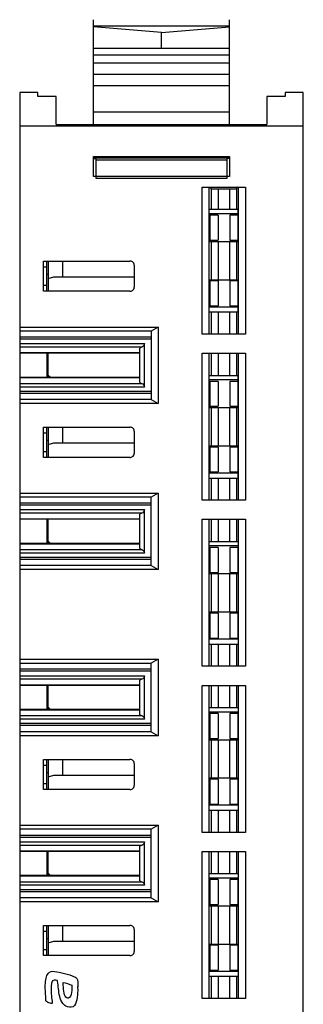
# Model space of a CAD drawing. Extents: x 23 to 2200, y 26 to 490.
# Tile 49 of 55: x 1919 to 1931, y 246 to 290. Entities that reach past the tile are written whole.
import ezdxf

# ---------------------------------------------------------------- set-up
doc = ezdxf.new("R2010")
doc.units = 0
doc.header["$LTSCALE"] = 23.1
doc.header["$MEASUREMENT"] = 0
doc.layers.get('0').update_dxf_attribs({"linetype": 'CONTINUOUS', "lineweight": 25})

msp = doc.modelspace()

# ---------------------------------------------------------------- linework, layer by layer
at = {"color": 7, "linetype": 'Continuous'}
for p, q in [((1921.776, 285.204), (1921.776, 289.835)), ((1927.776, 289.555), (1921.776, 289.555)), ((1924.776, 289.268), (1921.776, 289.518)), ((1924.776, 289.268), (1927.776, 289.518)), ((1927.776, 285.204), (1927.776, 289.835)), ((1924.776, 288.57), (1924.776, 289.268)), ((1927.776, 288.57), (1921.776, 288.57)), ((1921.776, 288.289), (1927.776, 288.289)), ((1927.776, 287.922), (1921.776, 287.922)), ((1927.776, 287.414), (1921.776, 287.414)), ((1927.776, 286.918), (1921.776, 286.918)), ((1918.526, 286.621), (1918.526, 213.689)), ((1919.326, 286.621), (1918.526, 286.621)), ((1919.326, 286.446), (1919.326, 286.621)), ((1920.126, 286.446), (1919.326, 286.446)), ((1920.126, 285.204), (1920.126, 286.446)), ((1929.426, 286.446), (1929.426, 285.204)), ((1930.226, 286.446), (1929.426, 286.446)), ((1930.226, 286.621), (1930.226, 286.446)), ((1931.026, 286.621), (1930.226, 286.621)), ((1931.026, 213.689), (1931.026, 286.621)), ((1921.776, 285.768), (1927.776, 285.768)), ((1931.026, 285.134), (1918.526, 285.134)), ((1920.126, 285.204), (1929.426, 285.204)), ((1921.776, 282.913), (1921.776, 283.801)), ((1921.776, 283.801), (1927.776, 283.801)), ((1927.776, 283.801), (1927.776, 282.913)), ((1927.776, 283.724), (1921.776, 283.724)), ((1921.776, 283.706), (1921.876, 283.706)), ((1921.876, 283.706), (1921.876, 282.834)), ((1927.676, 283.631), (1921.876, 283.631)), ((1927.676, 282.834), (1927.676, 283.706)), ((1927.776, 283.706), (1927.676, 283.706)), ((1927.776, 282.913), (1921.776, 282.913)), ((1921.876, 282.834), (1927.676, 282.834)), ((1926.576, 275.96), (1926.576, 282.446)), ((1926.576, 282.446), (1928.476, 282.446)), ((1926.881, 275.96), (1926.881, 282.446)), ((1926.89, 282.446), (1926.967, 282.378)), ((1926.967, 282.378), (1926.967, 281.469)), ((1927.267, 282.373), (1927.267, 281.469)), ((1927.267, 282.373), (1927.785, 282.373)), ((1927.785, 281.469), (1927.785, 282.373)), ((1928.162, 282.446), (1928.085, 282.378)), ((1928.085, 282.378), (1928.085, 281.469)), ((1928.171, 275.96), (1928.171, 282.446)), ((1928.476, 282.446), (1928.476, 275.96)), ((1926.887, 281.469), (1928.152, 281.469)), ((1926.887, 281.284), (1928.152, 281.284)), ((1927.268, 281.204), (1926.887, 281.204)), ((1926.917, 280.104), (1926.917, 281.204)), ((1927.268, 281.204), (1927.268, 280.104)), ((1927.784, 281.204), (1927.784, 280.104)), ((1928.152, 281.204), (1927.784, 281.204)), ((1928.135, 281.204), (1928.135, 280.104)), ((1928.152, 280.047), (1928.152, 281.469)), ((1926.887, 280.104), (1927.268, 280.104)), ((1926.887, 280.047), (1928.152, 280.047)), ((1926.967, 280.047), (1926.967, 278.359)), ((1927.267, 280.047), (1927.267, 278.359)), ((1927.784, 280.104), (1928.152, 280.104)), ((1927.785, 278.359), (1927.785, 280.047)), ((1928.085, 280.047), (1928.085, 278.359)), ((1919.576, 277.848), (1919.576, 279.181)), ((1919.576, 279.181), (1923.376, 279.181)), ((1919.726, 277.848), (1919.726, 279.181)), ((1919.776, 279.181), (1919.776, 277.848)), ((1920.426, 278.484), (1920.426, 279.181)), ((1923.576, 279.003), (1923.576, 278.026)), ((1919.726, 278.914), (1919.576, 278.914)), ((1919.776, 278.593), (1919.726, 278.593)), ((1919.576, 278.115), (1919.726, 278.115)), ((1919.776, 278.417), (1920.026, 278.484)), ((1920.026, 278.484), (1923.576, 278.484)), ((1926.887, 278.359), (1928.152, 278.359)), ((1927.268, 278.304), (1926.887, 278.304)), ((1926.917, 277.204), (1926.917, 278.304)), ((1927.268, 278.304), (1927.268, 277.204)), ((1927.784, 278.304), (1927.784, 277.204)), ((1928.152, 278.304), (1927.784, 278.304)), ((1928.135, 278.304), (1928.135, 277.204)), ((1928.152, 276.938), (1928.152, 278.359)), ((1923.376, 277.848), (1919.576, 277.848)), ((1926.887, 277.204), (1927.268, 277.204)), ((1928.152, 277.154), (1926.887, 277.154)), ((1926.887, 276.938), (1928.152, 276.938)), ((1926.967, 276.938), (1926.967, 275.96)), ((1927.267, 276.938), (1927.267, 275.96)), ((1927.784, 277.204), (1928.152, 277.204)), ((1927.785, 275.96), (1927.785, 276.938)), ((1928.085, 276.938), (1928.085, 275.96)), ((1918.526, 276.271), (1924.626, 276.271)), ((1924.326, 276.094), (1918.526, 276.094)), ((1924.626, 276.271), (1924.326, 276.094)), ((1924.326, 276.094), (1924.326, 273.073)), ((1924.626, 276.271), (1924.626, 272.895)), ((1928.476, 275.96), (1926.576, 275.96)), ((1924.326, 275.827), (1918.526, 275.827)), ((1924.326, 275.738), (1918.526, 275.738)), ((1918.526, 275.543), (1924.026, 275.543)), ((1924.026, 273.623), (1924.026, 275.543)), ((1923.913, 275.383), (1918.526, 275.383)), ((1918.526, 275.143), (1923.826, 275.143)), ((1923.826, 275.116), (1918.526, 275.116)), ((1919.726, 275.116), (1919.726, 274.05)), ((1919.776, 274.054), (1919.776, 275.116)), ((1923.913, 275.383), (1923.826, 275.345)), ((1923.826, 273.821), (1923.826, 275.345)), ((1926.576, 268.63), (1926.576, 275.116)), ((1926.576, 275.116), (1928.476, 275.116)), ((1926.881, 268.63), (1926.881, 275.116)), ((1926.967, 275.116), (1926.967, 274.139)), ((1927.267, 275.116), (1927.267, 274.139)), ((1927.785, 274.139), (1927.785, 275.116)), ((1928.085, 275.116), (1928.085, 274.139)), ((1928.171, 268.63), (1928.171, 275.116)), ((1928.476, 275.116), (1928.476, 268.63)), ((1923.826, 274.05), (1918.526, 274.05)), ((1923.826, 274.023), (1918.526, 274.023)), ((1918.526, 273.783), (1923.914, 273.783)), ((1919.88, 274.05), (1919.776, 274.154)), ((1919.876, 274.054), (1919.776, 274.054)), ((1923.826, 273.821), (1923.914, 273.783)), ((1926.887, 274.139), (1928.152, 274.139)), ((1926.887, 273.954), (1928.152, 273.954)), ((1927.268, 273.874), (1926.887, 273.874)), ((1926.917, 272.774), (1926.917, 273.874)), ((1927.268, 273.874), (1927.268, 272.774)), ((1927.784, 273.874), (1927.784, 272.774)), ((1928.152, 273.874), (1927.784, 273.874)), ((1928.135, 273.874), (1928.135, 272.774)), ((1928.152, 272.717), (1928.152, 274.139)), ((1924.026, 273.623), (1918.526, 273.623)), ((1924.326, 273.428), (1918.526, 273.428)), ((1924.326, 273.339), (1918.526, 273.339)), ((1924.326, 273.073), (1918.526, 273.073)), ((1924.626, 272.895), (1918.526, 272.895)), ((1924.326, 273.073), (1924.626, 272.895)), ((1926.887, 272.774), (1927.268, 272.774)), ((1926.887, 272.717), (1928.152, 272.717)), ((1926.967, 272.717), (1926.967, 271.029)), ((1927.267, 272.717), (1927.267, 271.029)), ((1927.784, 272.774), (1928.152, 272.774)), ((1927.785, 271.029), (1927.785, 272.717)), ((1928.085, 272.717), (1928.085, 271.029)), ((1919.576, 270.518), (1919.576, 271.851)), ((1919.576, 271.851), (1923.376, 271.851)), ((1919.726, 270.518), (1919.726, 271.851)), ((1919.776, 271.851), (1919.776, 270.518)), ((1920.426, 271.154), (1920.426, 271.851)), ((1923.576, 271.673), (1923.576, 270.696)), ((1919.726, 271.584), (1919.576, 271.584)), ((1919.776, 271.263), (1919.726, 271.263)), ((1919.576, 270.785), (1919.726, 270.785)), ((1919.776, 271.087), (1920.026, 271.154)), ((1920.026, 271.154), (1923.576, 271.154)), ((1926.887, 271.029), (1928.152, 271.029)), ((1927.268, 270.974), (1926.887, 270.974)), ((1926.917, 269.874), (1926.917, 270.974)), ((1927.268, 270.974), (1927.268, 269.874)), ((1927.784, 270.974), (1927.784, 269.874)), ((1928.152, 270.974), (1927.784, 270.974)), ((1928.135, 270.974), (1928.135, 269.874)), ((1928.152, 269.608), (1928.152, 271.029)), ((1923.376, 270.518), (1919.576, 270.518)), ((1926.887, 269.874), (1927.268, 269.874)), ((1927.784, 269.874), (1928.152, 269.874)), ((1928.152, 269.824), (1926.887, 269.824)), ((1926.887, 269.608), (1928.152, 269.608)), ((1926.967, 269.608), (1926.967, 268.63)), ((1927.267, 269.608), (1927.267, 268.63)), ((1927.785, 268.63), (1927.785, 269.608)), ((1928.085, 269.608), (1928.085, 268.63)), ((1918.526, 268.941), (1924.626, 268.941)), ((1924.326, 268.764), (1918.526, 268.764)), ((1924.626, 268.941), (1924.326, 268.764)), ((1924.326, 265.743), (1924.326, 268.764)), ((1924.626, 268.941), (1924.626, 265.565)), ((1928.476, 268.63), (1926.576, 268.63)), ((1924.326, 268.497), (1918.526, 268.497)), ((1924.326, 268.408), (1918.526, 268.408)), ((1918.526, 268.213), (1924.026, 268.213)), ((1924.026, 266.293), (1924.026, 268.213)), ((1923.913, 268.053), (1918.526, 268.053)), ((1918.526, 267.813), (1923.826, 267.813)), ((1923.826, 267.786), (1918.526, 267.786)), ((1919.726, 267.786), (1919.726, 266.72)), ((1919.776, 266.724), (1919.776, 267.786)), ((1923.913, 268.053), (1923.826, 268.015)), ((1923.826, 266.491), (1923.826, 268.015)), ((1926.576, 261.3), (1926.576, 267.786)), ((1926.576, 267.786), (1928.476, 267.786)), ((1926.881, 261.3), (1926.881, 267.786)), ((1926.967, 267.786), (1926.967, 266.809)), ((1927.267, 267.786), (1927.267, 266.809)), ((1927.785, 266.809), (1927.785, 267.786)), ((1928.085, 267.786), (1928.085, 266.809)), ((1928.171, 261.3), (1928.171, 267.786)), ((1928.476, 267.786), (1928.476, 261.3)), ((1919.88, 266.72), (1919.776, 266.824)), ((1923.826, 266.72), (1918.526, 266.72)), ((1923.826, 266.693), (1918.526, 266.693)), ((1918.526, 266.453), (1923.914, 266.453)), ((1919.876, 266.724), (1919.776, 266.724)), ((1923.826, 266.491), (1923.914, 266.453)), ((1926.887, 266.809), (1928.152, 266.809)), ((1926.887, 266.624), (1928.152, 266.624)), ((1927.268, 266.544), (1926.887, 266.544)), ((1926.917, 265.444), (1926.917, 266.544)), ((1927.268, 266.544), (1927.268, 265.444)), ((1927.784, 266.544), (1927.784, 265.444)), ((1928.152, 266.544), (1927.784, 266.544)), ((1928.135, 266.544), (1928.135, 265.444)), ((1928.152, 266.809), (1928.152, 265.387)), ((1924.026, 266.293), (1918.526, 266.293)), ((1924.326, 266.098), (1918.526, 266.098)), ((1924.326, 266.009), (1918.526, 266.009)), ((1924.326, 265.743), (1918.526, 265.743)), ((1924.626, 265.565), (1918.526, 265.565)), ((1924.326, 265.743), (1924.626, 265.565)), ((1926.887, 265.444), (1927.268, 265.444)), ((1926.887, 265.387), (1928.152, 265.387)), ((1926.967, 265.387), (1926.967, 263.699)), ((1927.267, 265.387), (1927.267, 263.699)), ((1927.784, 265.444), (1928.152, 265.444)), ((1927.785, 263.699), (1927.785, 265.387)), ((1928.085, 265.387), (1928.085, 263.699)), ((1926.887, 263.699), (1928.152, 263.699)), ((1927.268, 263.644), (1926.887, 263.644)), ((1926.917, 262.544), (1926.917, 263.644)), ((1927.268, 263.644), (1927.268, 262.544)), ((1927.784, 263.644), (1927.784, 262.544)), ((1928.152, 263.644), (1927.784, 263.644)), ((1928.135, 263.644), (1928.135, 262.544)), ((1928.152, 263.699), (1928.152, 262.278)), ((1926.887, 262.544), (1927.268, 262.544)), ((1928.152, 262.494), (1926.887, 262.494)), ((1927.784, 262.544), (1928.152, 262.544)), ((1926.887, 262.278), (1928.152, 262.278)), ((1926.967, 262.278), (1926.967, 261.3)), ((1927.267, 262.278), (1927.267, 261.3)), ((1927.785, 261.3), (1927.785, 262.278)), ((1928.085, 262.278), (1928.085, 261.3)), ((1918.526, 261.611), (1924.626, 261.611)), ((1924.626, 261.611), (1924.326, 261.434)), ((1924.626, 261.611), (1924.626, 258.235)), ((1918.526, 261.434), (1924.326, 261.434)), ((1924.326, 261.167), (1918.526, 261.167)), ((1924.326, 258.413), (1924.326, 261.434)), ((1928.476, 261.3), (1926.576, 261.3)), ((1924.326, 261.078), (1918.526, 261.078)), ((1918.526, 260.883), (1924.026, 260.883)), ((1924.026, 258.963), (1924.026, 260.883)), ((1923.913, 260.723), (1918.526, 260.723)), ((1918.526, 260.483), (1923.826, 260.483)), ((1923.826, 260.456), (1918.526, 260.456)), ((1919.726, 260.456), (1919.726, 259.39)), ((1919.776, 259.394), (1919.776, 260.456)), ((1923.913, 260.723), (1923.826, 260.685)), ((1923.826, 259.161), (1923.826, 260.685)), ((1926.576, 253.97), (1926.576, 260.456)), ((1926.576, 260.456), (1928.476, 260.456)), ((1926.881, 253.97), (1926.881, 260.456)), ((1926.967, 260.456), (1926.967, 259.479)), ((1927.267, 260.456), (1927.267, 259.479)), ((1927.785, 259.479), (1927.785, 260.456)), ((1928.085, 260.456), (1928.085, 259.479)), ((1928.171, 253.97), (1928.171, 260.456)), ((1928.476, 260.456), (1928.476, 253.97)), ((1919.88, 259.39), (1919.776, 259.494)), ((1926.887, 259.479), (1928.152, 259.479)), ((1928.152, 259.479), (1928.152, 258.057)), ((1923.826, 259.39), (1918.526, 259.39)), ((1923.826, 259.363), (1918.526, 259.363)), ((1918.526, 259.123), (1923.914, 259.123)), ((1919.876, 259.394), (1919.776, 259.394)), ((1923.826, 259.161), (1923.914, 259.123)), ((1926.887, 259.294), (1928.152, 259.294)), ((1927.268, 259.214), (1926.887, 259.214)), ((1926.917, 258.114), (1926.917, 259.214)), ((1927.268, 259.214), (1927.268, 258.114)), ((1927.784, 259.214), (1927.784, 258.114)), ((1928.152, 259.214), (1927.784, 259.214)), ((1928.135, 259.214), (1928.135, 258.114)), ((1924.026, 258.963), (1918.526, 258.963)), ((1924.326, 258.768), (1918.526, 258.768)), ((1924.326, 258.679), (1918.526, 258.679)), ((1924.326, 258.413), (1918.526, 258.413)), ((1924.626, 258.235), (1918.526, 258.235)), ((1924.326, 258.413), (1924.626, 258.235)), ((1926.887, 258.114), (1927.268, 258.114)), ((1926.887, 258.057), (1928.152, 258.057)), ((1926.967, 258.057), (1926.967, 256.369)), ((1927.267, 258.057), (1927.267, 256.369)), ((1927.784, 258.114), (1928.152, 258.114)), ((1927.785, 256.369), (1927.785, 258.057)), ((1928.085, 258.057), (1928.085, 256.369)), ((1919.576, 255.858), (1919.576, 257.191)), ((1919.576, 257.191), (1923.376, 257.191)), ((1919.726, 256.924), (1919.576, 256.924)), ((1919.726, 255.858), (1919.726, 257.191)), ((1919.776, 257.191), (1919.776, 255.858)), ((1920.426, 256.494), (1920.426, 257.191)), ((1923.576, 257.013), (1923.576, 256.036)), ((1919.776, 256.603), (1919.726, 256.603)), ((1919.776, 256.427), (1920.026, 256.494)), ((1920.026, 256.494), (1923.576, 256.494)), ((1919.576, 256.125), (1919.726, 256.125)), ((1926.887, 256.369), (1928.152, 256.369)), ((1927.268, 256.314), (1926.887, 256.314)), ((1926.917, 255.214), (1926.917, 256.314)), ((1927.268, 256.314), (1927.268, 255.214)), ((1927.784, 256.314), (1927.784, 255.214)), ((1928.152, 256.314), (1927.784, 256.314)), ((1928.135, 256.314), (1928.135, 255.214)), ((1928.152, 256.369), (1928.152, 254.948)), ((1923.376, 255.858), (1919.576, 255.858)), ((1926.887, 255.214), (1927.268, 255.214)), ((1928.152, 255.164), (1926.887, 255.164)), ((1927.784, 255.214), (1928.152, 255.214)), ((1926.887, 254.948), (1928.152, 254.948)), ((1926.967, 254.948), (1926.967, 253.97)), ((1927.267, 254.948), (1927.267, 253.97)), ((1927.785, 253.97), (1927.785, 254.948)), ((1928.085, 254.948), (1928.085, 253.97)), ((1918.526, 254.281), (1924.626, 254.281)), ((1924.626, 254.281), (1924.326, 254.104)), ((1924.626, 254.281), (1924.626, 250.905)), ((1924.326, 254.104), (1918.526, 254.104)), ((1924.326, 253.837), (1918.526, 253.837)), ((1924.326, 251.083), (1924.326, 254.104)), ((1928.476, 253.97), (1926.576, 253.97)), ((1924.326, 253.748), (1918.526, 253.748)), ((1918.526, 253.553), (1924.026, 253.553)), ((1923.913, 253.393), (1918.526, 253.393)), ((1923.913, 253.393), (1923.826, 253.355)), ((1923.826, 251.831), (1923.826, 253.355)), ((1924.026, 251.633), (1924.026, 253.553)), ((1918.526, 253.153), (1923.826, 253.153)), ((1923.826, 253.126), (1918.526, 253.126)), ((1919.726, 253.126), (1919.726, 252.06)), ((1919.776, 252.064), (1919.776, 253.126)), ((1926.576, 246.64), (1926.576, 253.126)), ((1926.576, 253.126), (1928.476, 253.126)), ((1926.881, 246.64), (1926.881, 253.126)), ((1926.967, 253.126), (1926.967, 252.149)), ((1927.267, 253.126), (1927.267, 252.149)), ((1927.785, 252.149), (1927.785, 253.126)), ((1928.085, 253.126), (1928.085, 252.149)), ((1928.171, 246.64), (1928.171, 253.126)), ((1928.476, 253.126), (1928.476, 246.64)), ((1923.826, 252.06), (1918.526, 252.06)), ((1919.88, 252.06), (1919.776, 252.164)), ((1919.876, 252.064), (1919.776, 252.064)), ((1926.887, 252.149), (1928.152, 252.149)), ((1928.152, 252.149), (1928.152, 250.727)), ((1923.826, 252.033), (1918.526, 252.033)), ((1918.526, 251.793), (1923.914, 251.793)), ((1924.026, 251.633), (1918.526, 251.633)), ((1923.826, 251.831), (1923.914, 251.793)), ((1926.887, 251.964), (1928.152, 251.964)), ((1927.268, 251.884), (1926.887, 251.884)), ((1926.917, 250.784), (1926.917, 251.884)), ((1927.268, 251.884), (1927.268, 250.784)), ((1928.152, 251.884), (1927.784, 251.884)), ((1927.784, 251.884), (1927.784, 250.784)), ((1928.135, 251.884), (1928.135, 250.784)), ((1924.326, 251.438), (1918.526, 251.438)), ((1924.326, 251.349), (1918.526, 251.349)), ((1924.326, 251.083), (1918.526, 251.083)), ((1924.626, 250.905), (1918.526, 250.905)), ((1924.326, 251.083), (1924.626, 250.905)), ((1926.887, 250.784), (1927.268, 250.784)), ((1927.784, 250.784), (1928.152, 250.784)), ((1926.887, 250.727), (1928.152, 250.727)), ((1926.967, 250.727), (1926.967, 249.039)), ((1927.267, 250.727), (1927.267, 249.039)), ((1927.785, 249.039), (1927.785, 250.727)), ((1928.085, 250.727), (1928.085, 249.039)), ((1919.576, 248.528), (1919.576, 249.861)), ((1919.576, 249.861), (1923.376, 249.861)), ((1919.726, 249.594), (1919.576, 249.594)), ((1919.726, 248.528), (1919.726, 249.861)), ((1919.776, 249.861), (1919.776, 248.528)), ((1920.426, 249.164), (1920.426, 249.861)), ((1923.576, 249.683), (1923.576, 248.706)), ((1919.776, 249.273), (1919.726, 249.273)), ((1919.776, 249.097), (1920.026, 249.164)), ((1920.026, 249.164), (1923.576, 249.164)), ((1926.887, 249.039), (1928.152, 249.039)), ((1928.152, 249.039), (1928.152, 247.618)), ((1919.576, 248.795), (1919.726, 248.795)), ((1927.268, 248.984), (1926.887, 248.984)), ((1926.917, 247.884), (1926.917, 248.984)), ((1927.268, 248.984), (1927.268, 247.884)), ((1928.152, 248.984), (1927.784, 248.984)), ((1927.784, 248.984), (1927.784, 247.884)), ((1928.135, 248.984), (1928.135, 247.884)), ((1923.376, 248.528), (1919.576, 248.528)), ((1926.887, 247.884), (1927.268, 247.884)), ((1928.152, 247.834), (1926.887, 247.834)), ((1927.784, 247.884), (1928.152, 247.884)), ((1926.887, 247.618), (1928.152, 247.618)), ((1926.967, 247.618), (1926.967, 246.64)), ((1927.267, 247.618), (1927.267, 246.64)), ((1927.785, 246.64), (1927.785, 247.618)), ((1928.085, 247.618), (1928.085, 246.64)), ((1928.476, 246.64), (1926.576, 246.64))]:
    msp.add_line(p, q, dxfattribs=at)
for centre, start_param, end_param in [((1927.267, 282.378), -3.124139, -1.570796), ((1927.785, 282.378), -1.570796, -0.017453)]:
    msp.add_ellipse(centre, major_axis=(0.3, 0), ratio=0.015509, start_param=start_param, end_param=end_param, dxfattribs=at)
for points, knots in [([(1923.576, 279.003), (1923.576, 279.033), (1923.558, 279.092), (1923.497, 279.151), (1923.431, 279.178), (1923.394, 279.181), (1923.376, 279.181)], [0, 0, 0, 0, 0.249988, 0.499975, 0.749963, 1, 1, 1, 1]), ([(1923.376, 277.848), (1923.394, 277.848), (1923.431, 277.852), (1923.497, 277.878), (1923.558, 277.937), (1923.576, 277.996), (1923.576, 278.026)], [0, 0, 0, 0, 0.250037, 0.500024, 0.750012, 1, 1, 1, 1]), ([(1924.026, 275.543), (1924.026, 275.506), (1924, 275.436), (1923.942, 275.395), (1923.913, 275.383)], [0, 0, 0, 0, 0.542577, 1, 1, 1, 1]), ([(1923.914, 273.783), (1923.943, 273.771), (1924, 273.73), (1924.026, 273.66), (1924.026, 273.623)], [0, 0, 0, 0, 0.457709, 1, 1, 1, 1]), ([(1923.576, 271.673), (1923.576, 271.703), (1923.558, 271.762), (1923.497, 271.821), (1923.431, 271.848), (1923.394, 271.851), (1923.376, 271.851)], [0, 0, 0, 0, 0.249988, 0.499975, 0.749963, 1, 1, 1, 1]), ([(1923.376, 270.518), (1923.394, 270.518), (1923.431, 270.522), (1923.497, 270.548), (1923.558, 270.607), (1923.576, 270.666), (1923.576, 270.696)], [0, 0, 0, 0, 0.250037, 0.500024, 0.750012, 1, 1, 1, 1]), ([(1924.026, 268.213), (1924.026, 268.176), (1924, 268.106), (1923.942, 268.065), (1923.913, 268.053)], [0, 0, 0, 0, 0.542577, 1, 1, 1, 1]), ([(1923.914, 266.453), (1923.943, 266.441), (1924, 266.4), (1924.026, 266.33), (1924.026, 266.293)], [0, 0, 0, 0, 0.457709, 1, 1, 1, 1]), ([(1924.026, 260.883), (1924.026, 260.846), (1924, 260.776), (1923.942, 260.735), (1923.913, 260.723)], [0, 0, 0, 0, 0.542577, 1, 1, 1, 1]), ([(1923.914, 259.123), (1923.943, 259.111), (1924, 259.07), (1924.026, 259), (1924.026, 258.963)], [0, 0, 0, 0, 0.457709, 1, 1, 1, 1]), ([(1923.576, 257.013), (1923.576, 257.043), (1923.558, 257.102), (1923.497, 257.161), (1923.431, 257.188), (1923.394, 257.191), (1923.376, 257.191)], [0, 0, 0, 0, 0.249988, 0.499975, 0.749963, 1, 1, 1, 1]), ([(1923.376, 255.858), (1923.394, 255.858), (1923.431, 255.862), (1923.497, 255.888), (1923.558, 255.947), (1923.576, 256.006), (1923.576, 256.036)], [0, 0, 0, 0, 0.250037, 0.500024, 0.750012, 1, 1, 1, 1]), ([(1924.026, 253.553), (1924.026, 253.516), (1924, 253.446), (1923.942, 253.405), (1923.913, 253.393)], [0, 0, 0, 0, 0.542577, 1, 1, 1, 1]), ([(1923.914, 251.793), (1923.943, 251.781), (1924, 251.74), (1924.026, 251.67), (1924.026, 251.633)], [0, 0, 0, 0, 0.457709, 1, 1, 1, 1]), ([(1923.576, 249.683), (1923.576, 249.713), (1923.558, 249.772), (1923.497, 249.831), (1923.431, 249.858), (1923.394, 249.861), (1923.376, 249.861)], [0, 0, 0, 0, 0.249988, 0.499975, 0.749963, 1, 1, 1, 1]), ([(1923.376, 248.528), (1923.394, 248.528), (1923.431, 248.532), (1923.497, 248.558), (1923.558, 248.617), (1923.576, 248.676), (1923.576, 248.706)], [0, 0, 0, 0, 0.250037, 0.500024, 0.750012, 1, 1, 1, 1]), ([(1919.673, 246.573), (1919.672, 246.587), (1919.678, 246.755), (1919.636, 247.077), (1919.673, 247.712), (1919.88, 247.837), (1919.984, 247.843)], [0, 0, 0, 0, 0.029223, 0.332937, 0.688935, 1, 1, 1, 1]), ([(1920.051, 247.45), (1919.931, 247.45), (1919.893, 247.136), (1919.923, 246.663), (1919.981, 246.41), (1919.924, 246.411), (1919.696, 246.47), (1919.675, 246.549), (1919.673, 246.573)], [0, 0, 0, 0, 0.349407, 0.524111, 0.698814, 0.776333, 0.933488, 1, 1, 1, 1]), ([(1920.192, 247.402), (1920.19, 247.41), (1920.199, 247.441), (1920.086, 247.45), (1920.051, 247.45)], [0, 0, 0, 0, 0.294146, 1, 1, 1, 1]), ([(1921.076, 247.161), (1921.08, 247.099), (1921.087, 246.936), (1921.056, 246.418), (1920.82, 246.222), (1920.576, 246.26), (1920.383, 246.456), (1920.221, 246.85), (1920.242, 247.181), (1920.192, 247.402)], [0, 0, 0, 0, 0.030078, 0.257982, 0.296735, 0.437815, 0.51088, 0.668674, 1, 1, 1, 1]), ([(1920.821, 247.229), (1920.821, 247.171), (1920.847, 246.874), (1920.705, 246.588), (1920.498, 246.729), (1920.46, 247.031), (1920.437, 247.295), (1920.437, 247.349)], [0, 0, 0, 0, 0.211418, 0.422836, 0.594717, 0.797359, 1, 1, 1, 1]), ([(1920.838, 247.639), (1920.868, 247.627), (1920.954, 247.578), (1921.068, 247.572), (1921.092, 247.289), (1921.093, 247.16)], [0, 0, 0, 0, 0.29502, 0.59004, 1, 1, 1, 1]), ([(1921.093, 247.16), (1921.093, 247.159), (1921.093, 247.156), (1921.076, 247.163), (1921.076, 247.161)], [0, 0, 0, 0, 0.233403, 1, 1, 1, 1])]:
    msp.add_open_spline(points, degree=3, knots=knots, dxfattribs=at)
for points in [[(1919.984, 247.843), (1920.175, 247.821), (1920.585, 247.743), (1920.838, 247.639)], [(1920.437, 247.349), (1920.526, 247.329), (1920.744, 247.26), (1920.821, 247.229)]]:
    msp.add_open_spline(points, degree=3, dxfattribs=at)

doc.saveas('drawing.dxf')
